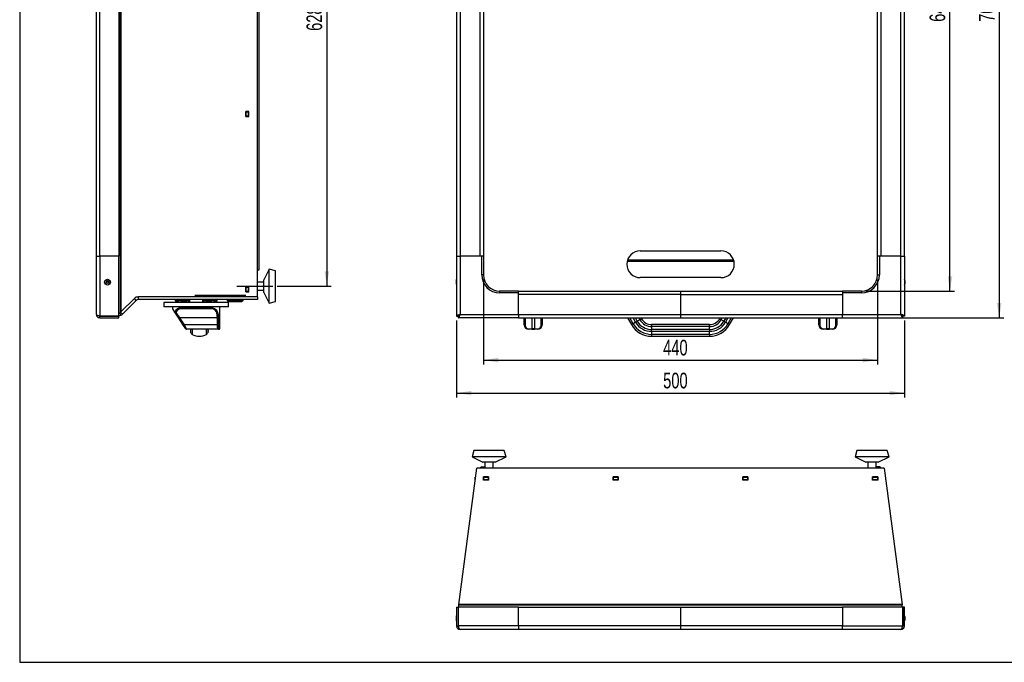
# Model space of a CAD drawing. Extents: x 24 to 2074, y 25 to 1460.
# Tile 1 of 11: x 24 to 1123, y 25 to 742. Entities that reach past the tile are written whole.
import ezdxf
from ezdxf.enums import TextEntityAlignment as Align

# ---------------------------------------------------------------- set-up
doc = ezdxf.new("R2010")
doc.units = 0
doc.header["$LTSCALE"] = 5
doc.linetypes.add('CENTERX2', pattern=[20.32, 12.7, -2.54, 2.54, -2.54])
doc.layers.get('0').update_dxf_attribs({"linetype": 'CONTINUOUS'})
for name, color, linetype in [('BIEGELINIE', 3, 'CENTERX2'), ('LAYER1', 2, 'CONTINUOUS'), ('LAYER2', 3, 'CENTERX2')]:
    doc.layers.add(name, color=color, linetype=linetype)
doc.dimstyles.new('SLDDIMSTYLE0', dxfattribs={"dimtxt": 17.5, "dimasz": 16.51, "dimexe": 0, "dimexo": 0.0625, "dimgap": 4.375, "dimtad": 1, "dimrnd": 1e-09, "dimzin": 12, "dimsah": 1, "dimcen": 0.09, "dimazin": 3, "dimtfac": 1, "dimtofl": 0, "dimtmove": 0, "dimatfit": 3})

# ---------------------------------------------------------------- blocks, each defined once
blk = doc.blocks.new('_D')
at = {"layer": 'LAYER2', "color": 3, "linetype": 'CONTINUOUS'}
for p, q in [((541.8, 452.5), (541.8, 357.4)), ((981.8, 452.5), (981.8, 357.4)), ((541.8, 362.4), (981.8, 362.4))]:
    blk.add_line(p, q, dxfattribs=at)
for points in [[(541.8, 362.4), (558.3, 359.9), (558.3, 365)], [(981.8, 362.4), (965.3, 365), (965.3, 359.9)]]:
    blk.add_solid(points, dxfattribs=at)
at = {"layer": 'LAYER2', "color": 3, "linetype": 'CONTINUOUS', "width": 0.7}
blk.add_text('440', height=17.5, dxfattribs=at).set_placement((742.4, 362.4, 105.6), align=Align.BOTTOM_LEFT)
blk = doc.blocks.new('_D_1')
at = {"layer": 'LAYER2', "color": 3, "linetype": 'CONTINUOUS'}
for p, q in [((511.8, 406.5), (511.8, 320.6)), ((1011.8, 406.5), (1011.8, 320.6)), ((511.8, 325.6), (1011.8, 325.6))]:
    blk.add_line(p, q, dxfattribs=at)
for points in [[(511.8, 325.6), (528.3, 323.1), (528.3, 328.1)], [(1011.8, 325.6), (995.3, 328.1), (995.3, 323.1)]]:
    blk.add_solid(points, dxfattribs=at)
at = {"layer": 'LAYER2', "color": 3, "linetype": 'CONTINUOUS', "width": 0.7}
blk.add_text('500', height=17.5, dxfattribs=at).set_placement((742.4, 325.6, 105.6), align=Align.BOTTOM_LEFT)
blk = doc.blocks.new('_D_2')
at = {"layer": 'LAYER2', "color": 3, "linetype": 'CONTINUOUS'}
for p, q in [((968.8, 1079.5), (1067.6, 1079.5)), ((1062.6, 439.5), (1062.6, 1079.5)), ((968.8, 439.5), (1067.6, 439.5))]:
    blk.add_line(p, q, dxfattribs=at)
for points in [[(1062.6, 1079.5), (1060.1, 1063), (1065.2, 1063)], [(1062.6, 439.5), (1065.2, 456), (1060.1, 456)]]:
    blk.add_solid(points, dxfattribs=at)
at = {"layer": 'LAYER2', "color": 3, "linetype": 'CONTINUOUS', "width": 0.7}
blk.add_text('640', height=17.5, rotation=90, dxfattribs=at).set_placement((1062.6, 740.1, 105.6), align=Align.BOTTOM_LEFT)
blk = doc.blocks.new('_D_3')
at = {"layer": 'LAYER2', "color": 3, "linetype": 'CONTINUOUS'}
for p, q in [((947.8, 1109.5), (1122.6, 1109.5)), ((1117.6, 1109.5), (1117.6, 409.5)), ((947.8, 409.5), (1122.6, 409.5))]:
    blk.add_line(p, q, dxfattribs=at)
for points in [[(1117.6, 1109.5), (1115, 1093), (1120.1, 1093)], [(1117.6, 409.5), (1120.1, 426), (1115, 426)]]:
    blk.add_solid(points, dxfattribs=at)
at = {"layer": 'LAYER2', "color": 3, "linetype": 'CONTINUOUS', "width": 0.7}
blk.add_text('700', height=17.5, rotation=90, dxfattribs=at).set_placement((1117.6, 740.1, 105.6), align=Align.BOTTOM_LEFT)
blk = doc.blocks.new('_D_8')
at = {"layer": 'LAYER2', "color": 3, "linetype": 'CONTINUOUS'}
for p, q in [((311.6, 1073.2), (371.9, 1073.2)), ((366.9, 1073.2), (366.9, 445)), ((311.6, 445), (371.9, 445))]:
    blk.add_line(p, q, dxfattribs=at)
for points in [[(366.9, 1073.2), (364.4, 1056.7), (369.4, 1056.7)], [(366.9, 445), (369.4, 461.5), (364.4, 461.5)]]:
    blk.add_solid(points, dxfattribs=at)
at = {"layer": 'LAYER2', "color": 3, "linetype": 'CONTINUOUS', "width": 0.7}
blk.add_text('628.2', height=17.5, rotation=90, dxfattribs=at).set_placement((366.9, 730), align=Align.BOTTOM_LEFT)

msp = doc.modelspace()

# ---------------------------------------------------------------- linework, layer by layer
at = {"color": 7, "linetype": 'CONTINUOUS'}
for p, q in [((24, 1460), (24, 25)), ((24, 25), (2074, 25))]:
    msp.add_line(p, q, dxfattribs=at)
at = {"color": 7, "linetype": 'CENTERX2'}
msp.add_line((266.569, 444.989), (306.569, 444.989), dxfattribs=at)
at = {"color": 7, "linetype": 'CONTINUOUS'}
msp.add_circle((122.069, 449.489), 1.65, dxfattribs=at)
at = {"layer": 'BIEGELINIE'}
msp.add_line((276.569, 434.424), (219.569, 434.424), dxfattribs=at)
at = {"layer": 'LAYER1', "color": 2, "linetype": 'CONTINUOUS'}
for p, q in [((136.677, 415.872), (136.677, 1103.988)), ((137.457, 416.62), (137.457, 1103.912)), ((289.569, 432.989), (289.569, 1083.963)), ((109.569, 478.489), (109.569, 1040.489)), ((113.569, 478.489), (113.569, 1040.489)), ((134.569, 1040.489), (134.569, 478.489)), ((511.81, 1040.489), (511.81, 478.489)), ((515.81, 1040.489), (515.81, 478.489)), ((537.81, 1040.489), (537.81, 478.489)), ((541.81, 1040.489), (541.81, 478.489)), ((981.81, 478.489), (981.81, 1040.489)), ((985.81, 478.489), (985.81, 1040.489)), ((1007.81, 478.489), (1007.81, 1040.489)), ((1011.81, 478.489), (1011.81, 1040.489)), ((291.069, 962.989), (291.069, 462.989)), ((276.519, 639.955), (276.519, 634.355)), ((280.008, 639.955), (276.519, 639.955)), ((276.569, 639.655), (276.569, 639.955)), ((276.569, 639.655), (279.569, 639.655)), ((276.569, 634.655), (276.569, 639.655)), ((279.569, 639.655), (279.569, 639.955)), ((279.569, 639.655), (279.569, 634.655)), ((279.618, 634.355), (279.618, 639.955)), ((280.008, 634.355), (280.008, 639.955)), ((276.569, 635.489), (276.519, 635.489)), ((276.519, 634.355), (280.008, 634.355)), ((279.569, 634.655), (276.569, 634.655)), ((276.569, 634.355), (276.569, 634.655)), ((279.569, 634.355), (279.569, 634.655)), ((716.81, 484.489), (806.81, 484.489)), ((109.569, 478.489), (113.569, 478.489)), ((109.569, 413.489), (109.569, 478.489)), ((113.569, 478.489), (113.569, 411.496)), ((134.569, 478.489), (113.569, 478.489)), ((134.569, 411.496), (134.569, 478.489)), ((511.81, 478.489), (511.81, 411.496)), ((511.81, 478.489), (515.81, 478.489)), ((515.81, 478.489), (515.81, 413.489)), ((539.81, 478.489), (515.81, 478.489)), ((537.81, 478.489), (515.81, 478.489)), ((539.81, 457.489), (539.81, 478.489)), ((541.274, 478.489), (539.81, 478.489)), ((541.274, 478.489), (541.81, 478.489)), ((541.81, 478.489), (541.81, 457.489)), ((702.27, 472.757), (821.449, 472.757)), ((702.767, 474.489), (820.952, 474.489)), ((982.345, 478.489), (981.81, 478.489)), ((981.81, 457.489), (981.81, 478.489)), ((983.81, 478.489), (982.345, 478.489)), ((983.81, 478.489), (983.81, 457.489)), ((1007.81, 478.489), (983.81, 478.489)), ((1007.81, 478.489), (985.81, 478.489)), ((1007.81, 413.489), (1007.81, 478.489)), ((1007.81, 478.489), (1011.81, 478.489)), ((1011.81, 478.489), (1011.81, 411.496)), ((291.069, 462.989), (289.569, 462.989)), ((302.569, 463.989), (296.569, 451.989)), ((309.569, 461.989), (302.569, 463.989)), ((302.569, 425.989), (302.569, 463.989)), ((309.569, 427.989), (309.569, 461.989)), ((296.569, 437.989), (296.569, 451.989)), ((511.166, 450.989), (511.166, 447.989)), ((511.181, 451.107), (511.181, 447.87)), ((541.81, 457.489), (539.81, 457.489)), ((806.81, 454.489), (716.81, 454.489)), ((981.81, 457.489), (983.81, 457.489)), ((1012.438, 447.87), (1012.438, 451.107)), ((1012.453, 447.989), (1012.453, 450.989)), ((280.008, 444.289), (276.519, 444.289)), ((276.519, 444.289), (276.519, 438.689)), ((276.519, 440.493), (276.569, 440.443)), ((276.569, 443.989), (276.569, 444.289)), ((276.569, 443.989), (279.569, 443.989)), ((276.569, 438.989), (276.569, 443.989)), ((279.569, 443.989), (279.569, 444.289)), ((279.569, 443.989), (279.569, 438.989)), ((279.618, 438.689), (279.618, 444.289)), ((280.008, 438.689), (280.008, 444.289)), ((296.569, 449.534), (289.569, 449.534)), ((289.569, 440.443), (296.569, 440.443)), ((152.069, 431.231), (137.457, 416.62)), ((154.19, 429.11), (138.826, 413.746)), ((154.19, 429.11), (152.069, 431.231)), ((156.311, 432.989), (156.311, 429.989)), ((289.569, 432.989), (156.311, 432.989)), ((289.569, 429.989), (156.311, 429.989)), ((197.569, 429.989), (197.569, 428.489)), ((202.069, 429.989), (202.069, 429.289)), ((202.069, 429.289), (212.069, 429.289)), ((203.569, 429.089), (203.569, 428.712)), ((210.569, 429.089), (203.569, 429.089)), ((210.569, 428.712), (210.569, 429.089)), ((212.069, 429.289), (212.069, 429.989)), ((213.569, 429.989), (213.569, 426.789)), ((228.569, 426.789), (228.569, 429.989)), ((230.069, 429.989), (230.069, 429.289)), ((230.069, 429.289), (240.069, 429.289)), ((231.569, 429.089), (231.569, 428.712)), ((238.569, 429.089), (231.569, 429.089)), ((238.569, 428.712), (238.569, 429.089)), ((240.069, 429.289), (240.069, 429.989)), ((244.569, 428.489), (244.569, 429.989)), ((256.069, 428.589), (256.069, 429.489)), ((256.069, 429.489), (259.067, 429.489)), ((259.067, 429.489), (259.067, 428.589)), ((269.866, 429.489), (259.067, 429.489)), ((266.319, 429.789), (266.319, 429.989)), ((269.308, 429.789), (266.319, 429.789)), ((269.308, 429.989), (269.308, 429.789)), ((269.438, 429.789), (269.308, 429.789)), ((269.438, 429.989), (269.438, 429.789)), ((269.866, 428.589), (269.866, 429.489)), ((269.866, 429.489), (273.069, 429.489)), ((273.069, 429.489), (273.069, 428.589)), ((276.519, 438.689), (280.008, 438.689)), ((279.569, 438.989), (276.569, 438.989)), ((276.569, 438.689), (276.569, 438.989)), ((279.569, 438.689), (279.569, 438.989)), ((289.569, 432.989), (289.569, 429.989)), ((296.569, 437.989), (302.569, 425.989)), ((559.81, 439.489), (559.81, 437.489)), ((580.81, 439.489), (559.81, 439.489)), ((580.81, 437.489), (559.81, 437.489)), ((580.81, 439.489), (761.81, 439.489)), ((580.81, 438.953), (580.81, 439.489)), ((580.81, 437.489), (580.81, 438.953)), ((580.81, 413.489), (580.81, 437.489)), ((761.81, 435.489), (580.81, 435.489)), ((580.81, 413.489), (580.81, 435.489)), ((761.81, 439.489), (761.81, 435.489)), ((761.81, 439.489), (942.81, 439.489)), ((761.81, 435.489), (761.81, 413.489)), ((761.81, 435.489), (942.81, 435.489)), ((942.81, 438.953), (942.81, 439.489)), ((963.81, 439.489), (942.81, 439.489)), ((942.81, 438.953), (942.81, 437.489)), ((963.81, 437.489), (942.81, 437.489)), ((942.81, 437.489), (942.81, 413.489)), ((942.81, 435.489), (942.81, 413.489)), ((963.81, 439.489), (963.81, 437.489)), ((185.069, 426.789), (185.069, 421.889)), ((257.069, 426.789), (185.069, 426.789)), ((257.069, 421.889), (185.069, 421.889)), ((194.811, 419.723), (194.811, 421.889)), ((197.297, 415.911), (194.811, 419.723)), ((203.646, 428.489), (197.569, 428.489)), ((206.856, 428.712), (203.569, 428.712)), ((206.866, 428.403), (203.744, 428.403)), ((204.961, 420.789), (237.176, 420.789)), ((236.563, 419.789), (205.574, 419.789)), ((205.845, 427.795), (205.815, 427.684)), ((205.86, 427.665), (205.86, 427.797)), ((205.91, 427.635), (205.91, 427.801)), ((205.96, 426.963), (208.177, 426.963)), ((206.009, 427.64), (206.009, 427.801)), ((210.569, 428.712), (206.856, 428.712)), ((210.393, 428.403), (206.866, 428.403)), ((208.128, 427.791), (208.128, 427.64)), ((208.16, 427.785), (208.16, 427.665)), ((208.196, 427.684), (208.174, 427.782)), ((213.569, 428.489), (210.491, 428.489)), ((231.43, 428.489), (228.569, 428.489)), ((231.646, 428.489), (231.43, 428.489)), ((234.856, 428.712), (231.569, 428.712)), ((234.866, 428.403), (231.744, 428.403)), ((232.409, 426.789), (232.409, 427.143)), ((233.845, 427.795), (233.815, 427.684)), ((233.86, 427.665), (233.86, 427.797)), ((233.91, 427.635), (233.91, 427.801)), ((233.96, 426.963), (236.177, 426.963)), ((234.009, 427.64), (234.009, 427.801)), ((234.508, 426.789), (234.508, 426.963)), ((234.569, 426.789), (234.569, 426.963)), ((238.569, 428.712), (234.856, 428.712)), ((238.393, 428.403), (234.866, 428.403)), ((236.128, 427.791), (236.128, 427.64)), ((236.16, 427.785), (236.16, 427.665)), ((236.196, 427.684), (236.174, 427.782)), ((244.569, 428.489), (238.491, 428.489)), ((247.369, 397.789), (247.369, 421.889)), ((256.069, 428.589), (259.067, 428.589)), ((256.069, 428.589), (257.569, 427.589)), ((257.069, 421.889), (257.069, 426.789)), ((258.768, 427.589), (257.569, 427.589)), ((259.067, 428.589), (258.768, 427.589)), ((269.567, 427.589), (258.768, 427.589)), ((259.067, 428.589), (269.866, 428.589)), ((269.866, 428.589), (269.567, 427.589)), ((271.569, 427.589), (269.567, 427.589)), ((269.866, 428.589), (273.069, 428.589)), ((273.069, 428.589), (271.569, 427.589)), ((302.569, 425.989), (309.569, 427.989)), ((134.569, 411.496), (113.569, 411.496)), ((113.569, 409.489), (113.569, 411.489)), ((113.569, 411.489), (134.569, 411.489)), ((113.569, 409.489), (134.569, 409.489)), ((134.569, 414.989), (134.583, 414.989)), ((134.569, 411.989), (134.583, 411.989)), ((134.569, 409.489), (134.569, 411.489)), ((134.583, 411.989), (134.583, 414.989)), ((137.069, 412.528), (135.826, 415.258)), ((136.997, 416.16), (136.677, 415.872)), ((136.997, 416.16), (136.705, 415.867)), ((138.826, 413.746), (136.705, 415.867)), ((137.457, 416.62), (136.997, 416.16)), ((197.297, 415.911), (197.31, 415.893)), ((201.647, 409.242), (197.297, 415.911)), ((198.311, 415.606), (202.484, 409.789)), ((202.484, 409.789), (201.647, 409.242)), ((206.864, 401.242), (201.647, 409.242)), ((244.714, 409.789), (202.484, 409.789)), ((202.484, 409.789), (207.702, 401.789)), ((245.648, 409.789), (244.714, 409.789)), ((244.714, 401.789), (244.714, 409.789)), ((245.648, 409.789), (245.648, 401.789)), ((511.81, 411.496), (513.81, 411.496)), ((513.817, 409.489), (513.817, 411.489)), ((580.81, 409.489), (513.817, 409.489)), ((514.31, 412.406), (514.31, 411.989)), ((514.707, 411.989), (514.31, 411.989)), ((515.81, 413.489), (580.81, 413.489)), ((580.81, 413.489), (580.81, 409.489)), ((580.81, 413.489), (761.81, 413.489)), ((580.81, 409.489), (761.81, 409.489)), ((587.31, 401.789), (587.31, 409.489)), ((588.307, 409.489), (588.31, 409.242)), ((588.31, 409.242), (588.31, 401.242)), ((595.81, 409.489), (595.81, 397.242)), ((598.81, 409.489), (598.81, 397.242)), ((606.31, 409.242), (606.312, 409.489)), ((606.31, 401.242), (606.31, 409.242)), ((607.31, 409.489), (607.31, 401.789)), ((702.645, 409.489), (706.975, 401.989)), ((708.835, 403.063), (705.125, 409.489)), ((711.652, 404.689), (708.88, 409.489)), ((713.557, 405.789), (711.421, 409.489)), ((716.374, 407.415), (713.557, 405.789)), ((716.374, 407.415), (715.176, 409.489)), ((716.374, 407.415), (718.234, 408.489)), ((718.234, 408.489), (717.656, 409.489)), ((761.81, 413.489), (761.81, 409.489)), ((761.81, 413.489), (942.81, 413.489)), ((761.81, 409.489), (942.81, 409.489)), ((805.963, 409.489), (805.385, 408.489)), ((805.385, 408.489), (807.245, 407.415)), ((807.245, 407.415), (808.443, 409.489)), ((810.062, 405.789), (807.245, 407.415)), ((812.198, 409.489), (810.062, 405.789)), ((814.739, 409.489), (811.967, 404.689)), ((818.494, 409.489), (814.784, 403.063)), ((816.644, 401.989), (820.974, 409.489)), ((916.31, 401.789), (916.31, 409.489)), ((917.307, 409.489), (917.31, 409.242)), ((917.31, 409.242), (917.31, 401.242)), ((924.81, 409.489), (924.81, 397.242)), ((927.81, 409.489), (927.81, 397.242)), ((935.31, 409.242), (935.312, 409.489)), ((935.31, 401.242), (935.31, 409.242)), ((936.31, 409.489), (936.31, 401.789)), ((942.81, 409.489), (942.81, 413.489)), ((942.81, 413.489), (1007.81, 413.489)), ((942.81, 409.489), (1009.802, 409.489)), ((1009.31, 411.989), (1008.892, 411.989)), ((1009.31, 412.386), (1009.31, 411.989)), ((1009.802, 409.489), (1009.802, 411.489)), ((1011.81, 411.496), (1009.81, 411.496)), ((207.702, 401.789), (206.864, 401.242)), ((209.473, 397.242), (206.864, 401.242)), ((244.714, 401.789), (207.702, 401.789)), ((207.702, 401.789), (210.31, 396.789)), ((245.87, 396.789), (210.31, 396.789)), ((214.57, 396.789), (214.57, 395.489)), ((214.63, 396.789), (214.63, 394.389)), ((216.729, 396.789), (216.729, 391.137)), ((232.409, 391.137), (232.409, 396.789)), ((234.507, 394.389), (234.507, 396.789)), ((234.568, 395.489), (234.568, 396.789)), ((245.648, 401.789), (244.714, 401.789)), ((246.369, 396.789), (245.87, 396.789)), ((246.85, 397.789), (247.369, 397.789)), ((592.31, 397.242), (595.81, 397.242)), ((592.31, 396.789), (592.31, 397.242)), ((595.81, 396.789), (592.31, 396.789)), ((598.81, 397.442), (595.81, 397.442)), ((595.81, 396.789), (595.81, 397.242)), ((598.81, 397.159), (595.81, 397.159)), ((598.81, 396.979), (595.81, 396.979)), ((595.81, 396.789), (598.81, 396.789)), ((598.81, 397.242), (602.31, 397.242)), ((598.81, 396.789), (598.81, 397.242)), ((602.31, 396.789), (598.81, 396.789)), ((602.31, 396.789), (602.31, 397.242)), ((708.836, 403.063), (706.976, 401.989)), ((711.652, 404.689), (708.835, 403.063)), ((712.605, 405.239), (711.652, 404.689)), ((713.557, 405.789), (712.605, 405.239)), ((794.127, 401.989), (729.492, 401.989)), ((729.492, 401.989), (729.492, 399.841)), ((729.492, 399.841), (729.492, 396.589)), ((794.127, 399.841), (729.492, 399.841)), ((729.492, 395.489), (729.492, 396.589)), ((794.127, 396.589), (729.492, 396.589)), ((794.127, 399.841), (794.127, 401.989)), ((794.127, 396.589), (794.127, 399.841)), ((794.127, 396.589), (794.127, 395.489)), ((810.062, 405.789), (811.015, 405.239)), ((811.015, 405.239), (811.967, 404.689)), ((814.784, 403.063), (811.967, 404.689)), ((816.643, 401.989), (814.783, 403.063)), ((921.31, 397.242), (924.81, 397.242)), ((921.31, 396.789), (921.31, 397.242)), ((924.81, 396.789), (921.31, 396.789)), ((927.81, 397.442), (924.81, 397.442)), ((924.81, 396.789), (924.81, 397.242)), ((927.81, 397.159), (924.81, 397.159)), ((927.81, 396.979), (924.81, 396.979)), ((924.81, 396.789), (927.81, 396.789)), ((927.81, 397.242), (931.31, 397.242)), ((927.81, 396.789), (927.81, 397.242)), ((931.31, 396.789), (927.81, 396.789)), ((931.31, 396.789), (931.31, 397.242)), ((214.569, 395.489), (214.629, 394.388)), ((234.569, 395.489), (234.508, 394.388)), ((729.492, 394.388), (729.492, 395.489)), ((794.127, 394.388), (729.492, 394.388)), ((729.492, 394.388), (729.492, 391.136)), ((794.127, 391.136), (729.492, 391.136)), ((729.492, 391.136), (729.492, 388.989)), ((729.492, 388.989), (794.127, 388.989)), ((794.127, 395.489), (794.127, 394.388)), ((794.127, 391.136), (794.127, 394.388)), ((794.127, 391.136), (794.127, 388.989)), ((531.024, 261.581), (529.024, 254.581)), ((529.024, 254.581), (541.024, 248.581)), ((567.024, 254.581), (529.024, 254.581)), ((565.024, 261.581), (531.024, 261.581)), ((555.024, 248.581), (567.024, 254.581)), ((567.024, 254.581), (565.024, 261.581)), ((958.595, 261.581), (956.595, 254.581)), ((956.595, 254.581), (968.595, 248.581)), ((994.595, 254.581), (956.595, 254.581)), ((992.595, 261.581), (958.595, 261.581)), ((982.595, 248.581), (994.595, 254.581)), ((994.595, 254.581), (992.595, 261.581)), ((539.81, 242.081), (539.81, 243.081)), ((539.81, 243.081), (543.479, 243.081)), ((539.81, 242.081), (543.479, 242.081)), ((555.024, 248.581), (541.024, 248.581)), ((543.479, 248.581), (543.479, 241.581)), ((552.569, 241.581), (552.569, 248.581)), ((982.595, 248.581), (968.595, 248.581)), ((971.05, 248.581), (971.05, 241.581)), ((980.14, 241.581), (980.14, 248.581)), ((983.81, 243.081), (980.14, 243.081)), ((980.14, 242.081), (983.81, 242.081)), ((983.81, 242.081), (983.81, 243.081)), ((514.36, 89.47), (534.31, 241.581)), ((532.524, 228.581), (532.524, 231.581)), ((532.524, 231.581), (532.998, 231.581)), ((989.31, 241.581), (534.31, 241.581)), ((541.724, 228.531), (541.724, 232.022)), ((547.324, 232.022), (541.724, 232.022)), ((547.324, 231.631), (541.724, 231.631)), ((542.024, 231.581), (541.724, 231.581)), ((542.024, 228.581), (542.024, 231.581)), ((542.024, 231.581), (547.024, 231.581)), ((547.024, 231.581), (547.024, 228.581)), ((547.324, 231.581), (547.024, 231.581)), ((547.324, 232.022), (547.324, 228.531)), ((686.581, 228.531), (686.581, 232.022)), ((692.181, 232.022), (686.581, 232.022)), ((692.181, 231.631), (686.581, 231.631)), ((686.881, 231.581), (686.581, 231.581)), ((686.881, 228.581), (686.881, 231.581)), ((686.881, 231.581), (691.881, 231.581)), ((691.881, 231.581), (691.881, 228.581)), ((692.181, 231.581), (691.881, 231.581)), ((692.181, 232.022), (692.181, 228.531)), ((831.438, 228.531), (831.438, 232.022)), ((837.038, 232.022), (831.438, 232.022)), ((831.703, 231.631), (831.438, 231.631)), ((831.738, 231.581), (831.438, 231.581)), ((831.738, 228.581), (831.738, 231.581)), ((831.738, 231.581), (836.738, 231.581)), ((836.738, 231.581), (836.738, 228.581)), ((837.038, 231.581), (836.738, 231.581)), ((837.038, 231.631), (836.773, 231.631)), ((837.038, 232.022), (837.038, 228.531)), ((976.295, 228.531), (976.295, 232.022)), ((981.895, 232.022), (976.295, 232.022)), ((981.895, 231.631), (976.295, 231.631)), ((976.595, 231.581), (976.295, 231.581)), ((976.595, 228.581), (976.595, 231.581)), ((976.595, 231.581), (981.595, 231.581)), ((981.595, 231.581), (981.595, 228.581)), ((981.895, 231.581), (981.595, 231.581)), ((981.895, 232.022), (981.895, 228.531)), ((989.31, 241.581), (1009.259, 89.47)), ((991.095, 231.581), (990.621, 231.581)), ((991.095, 228.581), (991.095, 231.581)), ((532.524, 228.581), (532.605, 228.581)), ((542.024, 228.581), (541.724, 228.581)), ((547.324, 228.531), (541.724, 228.531)), ((547.024, 228.581), (542.024, 228.581)), ((543.479, 228.581), (543.529, 228.531)), ((547.324, 228.581), (547.024, 228.581)), ((686.881, 228.581), (686.581, 228.581)), ((692.181, 228.531), (686.581, 228.531)), ((691.881, 228.581), (686.881, 228.581)), ((692.181, 228.581), (691.881, 228.581)), ((831.738, 228.581), (831.438, 228.581)), ((837.038, 228.531), (831.438, 228.531)), ((836.738, 228.581), (831.738, 228.581)), ((837.038, 228.581), (836.738, 228.581)), ((976.595, 228.581), (976.295, 228.581)), ((981.895, 228.531), (976.295, 228.531)), ((981.595, 228.581), (976.595, 228.581)), ((980.09, 228.531), (980.14, 228.581)), ((981.895, 228.581), (981.595, 228.581)), ((991.095, 228.581), (991.014, 228.581)), ((514.31, 89.081), (514.36, 89.47)), ((514.31, 88.69), (514.31, 89.081)), ((514.31, 86.581), (514.31, 88.69)), ((1009.31, 88.69), (514.31, 88.69)), ((1009.259, 89.47), (514.36, 89.47)), ((1009.259, 89.47), (1009.31, 89.081)), ((1009.31, 88.69), (1009.31, 89.081)), ((1009.31, 86.581), (1009.31, 88.69)), ((511.81, 86.581), (511.81, 65.581)), ((511.81, 86.581), (513.81, 86.581)), ((513.81, 65.581), (513.81, 86.581)), ((580.81, 86.581), (513.817, 86.581)), ((513.817, 65.581), (513.817, 86.581)), ((580.81, 65.581), (580.81, 86.581)), ((580.81, 86.581), (761.81, 86.581)), ((761.81, 86.581), (761.81, 65.581)), ((761.81, 86.581), (942.81, 86.581)), ((942.81, 86.581), (942.81, 65.581)), ((1009.802, 86.581), (942.81, 86.581)), ((1009.802, 86.581), (1009.802, 65.581)), ((1011.81, 86.581), (1009.81, 86.581)), ((1009.81, 65.581), (1009.81, 86.581)), ((1011.81, 65.581), (1011.81, 86.581)), ((511.166, 75.581), (511.166, 72.581)), ((511.181, 75.7), (511.181, 75.011)), ((511.181, 75.011), (511.181, 72.463)), ((513.817, 75.681), (513.81, 75.681)), ((513.81, 72.481), (513.817, 72.481)), ((1009.81, 75.681), (1009.802, 75.681)), ((1009.802, 72.481), (1009.81, 72.481)), ((1012.438, 74.861), (1012.438, 75.7)), ((1012.438, 72.463), (1012.438, 74.861)), ((1012.453, 72.581), (1012.453, 75.581)), ((511.81, 65.581), (513.81, 65.581)), ((580.81, 65.581), (513.817, 65.581)), ((580.81, 61.581), (515.81, 61.581)), ((580.81, 65.581), (580.81, 61.581)), ((761.81, 65.581), (580.81, 65.581)), ((761.81, 61.581), (580.81, 61.581)), ((761.81, 65.581), (761.81, 61.581)), ((942.81, 65.581), (761.81, 65.581)), ((942.81, 61.581), (761.81, 61.581)), ((942.81, 65.581), (1009.802, 65.581)), ((942.81, 61.581), (942.81, 65.581)), ((1007.81, 61.581), (942.81, 61.581)), ((1011.81, 65.581), (1009.81, 65.581))]:
    msp.add_line(p, q, dxfattribs=at)
at = {"layer": 'LAYER1', "color": 2, "linetype": 'CONTINUOUS', "flags": 128}
for points in [[(511.817, 452.689), (511.402, 451.836), (511.213, 451.087)], [(1012.41, 451.075), (1012.318, 451.538), (1011.799, 452.714)], [(279.569, 439.922), (279.572, 439.915), (279.584, 439.908), (279.602, 439.901), (279.618, 439.898)], [(511.206, 447.882), (511.264, 447.562), (511.809, 446.262)], [(1011.798, 446.272), (1012.253, 447.242), (1012.409, 447.909)], [(205.574, 419.789), (205.454, 419.808), (205.339, 419.865), (205.233, 419.957), (205.141, 420.081), (205.064, 420.233), (205.008, 420.406), (204.973, 420.593), (204.961, 420.789)], [(205.628, 427.665), (205.726, 427.645), (205.812, 427.631), (205.874, 427.626), (205.906, 427.629), (205.906, 427.64), (205.876, 427.658), (205.86, 427.665)], [(205.815, 427.684), (205.746, 427.724), (205.735, 427.759), (205.782, 427.786), (205.88, 427.8), (205.956, 427.802)], [(207.418, 427.665), (207.349, 427.645), (207.274, 427.634)], [(207.972, 427.802), (208.105, 427.796), (208.199, 427.777), (208.245, 427.749), (208.237, 427.712), (208.196, 427.684)], [(208.16, 427.665), (208.13, 427.645), (208.135, 427.631), (208.172, 427.626), (208.236, 427.629), (208.32, 427.64), (208.416, 427.658), (208.446, 427.665)], [(233.628, 427.665), (233.726, 427.645), (233.812, 427.631), (233.874, 427.626), (233.906, 427.629), (233.906, 427.64), (233.876, 427.658), (233.86, 427.665)], [(233.815, 427.684), (233.746, 427.724), (233.735, 427.759), (233.782, 427.786), (233.88, 427.8), (233.956, 427.802)], [(235.418, 427.665), (235.349, 427.645), (235.274, 427.634)], [(235.972, 427.802), (236.105, 427.796), (236.199, 427.777), (236.245, 427.749), (236.237, 427.712), (236.196, 427.684)], [(236.16, 427.665), (236.13, 427.645), (236.135, 427.631), (236.172, 427.626), (236.236, 427.629), (236.32, 427.64), (236.416, 427.658), (236.446, 427.665)], [(237.176, 420.789), (237.164, 420.593), (237.129, 420.406), (237.073, 420.233), (236.996, 420.081), (236.904, 419.957), (236.798, 419.865), (236.683, 419.808), (236.563, 419.789)], [(244.714, 409.789), (244.571, 412.351), (243.955, 415.248), (243.385, 416.573), (242.608, 417.7), (240.541, 419.157), (238.695, 419.646), (236.563, 419.789)], [(237.176, 420.789), (239.37, 420.634), (241.31, 420.094), (242.471, 419.428), (243.459, 418.491), (244.253, 417.275), (244.86, 415.794), (245.499, 412.607), (245.648, 409.789)], [(113.569, 411.496), (112.182, 411.945), (110.967, 412.394), (110.075, 412.843), (109.616, 413.292), (109.569, 413.489)], [(112.507, 411.839), (112.904, 411.602), (113.569, 411.489)], [(515.81, 413.489), (514.423, 413.039), (513.208, 412.59), (512.316, 412.141), (511.857, 411.692), (511.81, 411.496)], [(513.817, 409.489), (514.266, 409.737), (514.715, 410.45), (515.164, 411.54), (515.613, 412.872), (515.81, 413.489)], [(1007.81, 413.489), (1008.259, 412.102), (1008.708, 410.887), (1009.157, 409.995), (1009.606, 409.536), (1009.802, 409.489)], [(1011.81, 411.496), (1011.562, 411.945), (1010.848, 412.394), (1009.758, 412.843), (1008.426, 413.292), (1007.81, 413.489)], [(245.87, 396.789), (245.637, 396.961), (245.3, 397.676), (245, 398.801), (244.791, 400.205), (244.714, 401.789)], [(245.648, 401.789), (245.729, 400.521), (245.946, 399.398), (246.258, 398.499), (246.608, 397.926), (246.85, 397.789)], [(587.31, 401.789), (587.329, 401.682), (587.386, 401.58), (587.478, 401.485), (587.602, 401.402), (587.754, 401.334), (587.927, 401.284), (588.114, 401.253), (588.31, 401.242)], [(607.31, 401.789), (607.29, 401.682), (607.233, 401.58), (607.141, 401.485), (607.017, 401.402), (606.865, 401.334), (606.692, 401.284), (606.505, 401.253), (606.31, 401.242)], [(916.31, 401.789), (916.329, 401.682), (916.386, 401.58), (916.478, 401.485), (916.602, 401.402), (916.754, 401.334), (916.927, 401.284), (917.114, 401.253), (917.31, 401.242)], [(936.31, 401.789), (936.29, 401.682), (936.233, 401.58), (936.141, 401.485), (936.017, 401.402), (935.865, 401.334), (935.692, 401.284), (935.505, 401.253), (935.31, 401.242)], [(511.824, 77.305), (511.366, 76.328), (511.211, 75.666)], [(1012.407, 75.664), (1012.271, 76.276), (1011.791, 77.301)], [(1012.071, 76.704), (1011.916, 77.127), (1011.807, 77.298)], [(511.208, 72.5), (511.301, 72.032), (511.817, 70.863)], [(1011.804, 70.861), (1012.296, 71.963), (1012.411, 72.501)], [(1012.443, 75.668), (1012.439, 75.696), (1012.338, 75.973)], [(513.81, 65.581), (513.993, 64.745), (514.168, 64.506)], [(515.81, 61.581), (515.36, 61.83), (514.911, 62.543), (514.462, 63.633), (514.013, 64.965), (513.817, 65.581)], [(1009.802, 65.581), (1009.353, 64.195), (1008.904, 62.98), (1008.455, 62.088), (1008.006, 61.629), (1007.81, 61.581)], [(1009.459, 64.52), (1009.696, 64.917), (1009.81, 65.581)]]:
    msp.add_lwpolyline(points, dxfattribs=at)
at = {"layer": 'LAYER1', "color": 2, "linetype": 'CONTINUOUS'}
for radius in [3.25, 1.619, 1]:
    msp.add_circle((122.069, 449.489), radius, dxfattribs=at)
for centre, radius, start, end in [((716.81, 469.489), 15, 90, 270), ((716.91, 469.489), 15, 90, 270), ((806.81, 469.489), 15, 270, 90), ((511.666, 450.989), 0.5, 166.278426, 180), ((559.81, 457.489), 20, 180, 270), ((559.81, 457.489), 18, 180, 270), ((963.81, 457.489), 20, 270, 0), ((963.81, 457.489), 18, 270, 0), ((1011.953, 450.989), 0.5, 0, 13.721574), ((279.752, 439.923), 0.183, 180.26651, 222.964633), ((511.666, 447.989), 0.5, 180, 193.721574), ((1011.953, 447.989), 0.5, 346.278426, 0), ((156.311, 426.989), 6, 90, 135), ((156.311, 426.989), 3, 90, 135), ((203.369, 429.089), 0.2, 0, 90), ((210.769, 429.089), 0.2, 90, 180), ((231.369, 429.089), 0.2, 0, 90), ((238.769, 429.089), 0.2, 90, 180), ((203.981, 413.893), 6.965, 81.9116, 163.30684), ((205.96, 450.8), 23.837, 249.388646, 270), ((204.532, 413.2), 6.67, 81.014879, 158.85609), ((203.929, 428.712), 0.36, 180, 239.242828), ((207.069, 433.989), 6.5, 239.242828, 252.02683), ((207.069, 433.989), 6.5, 252.02683, 252.268296), ((207.56, 436.642), 9.182, 254.316431, 257.331366), ((207.038, 433.966), 6.457, 256.644952, 257.3942), ((206.731, 429.817), 2.322, 246.754962, 247.970986), ((205.969, 432.797), 4.995, 269.856495, 270.143505), ((206.001, 425.829), 1.973, 70.048947, 90.566526), ((207.59, 429.817), 2.322, 246.754962, 247.970986), ((206.979, 428.404), 0.783, 250.666087, 289.333913), ((206.477, 429.187), 1.702, 296.569352, 297.963316), ((207.91, 426.04), 1.762, 88.870055, 111.144222), ((206.547, 429.817), 2.322, 292.029014, 293.245038), ((207.959, 433.552), 5.75, 269.866246, 270.133754), ((207.398, 429.187), 1.702, 296.569352, 297.963316), ((208.177, 450.8), 23.837, 270, 283.071781), ((207.037, 433.966), 6.457, 282.6058, 283.355048), ((207.1, 433.966), 6.457, 282.6058, 283.355048), ((210.744, 419.018), 8.944, 100.865378, 104.339676), ((207.069, 433.989), 6.5, 287.740133, 288.017909), ((209.059, 427.828), 0.0266, 268.031702, 271.968298), ((207.069, 433.989), 6.5, 288.017909, 300.757172), ((210.209, 428.712), 0.36, 300.757172, 0), ((233.96, 450.8), 23.837, 256.928219, 270), ((231.929, 428.712), 0.36, 180, 239.242828), ((235.069, 433.989), 6.5, 239.242828, 252.02683), ((235.069, 433.989), 6.5, 252.02683, 252.268296), ((235.56, 436.642), 9.182, 254.316431, 257.331366), ((235.038, 433.966), 6.457, 256.644952, 257.3942), ((234.731, 429.817), 2.322, 246.754962, 247.970986), ((233.969, 432.797), 4.995, 269.856495, 270.143505), ((234.001, 425.829), 1.973, 70.048947, 90.566526), ((235.59, 429.817), 2.322, 246.754962, 247.970986), ((234.979, 428.404), 0.783, 250.666087, 289.333913), ((234.477, 429.187), 1.702, 296.569352, 297.963316), ((235.91, 426.04), 1.762, 88.870055, 111.144222), ((234.547, 429.817), 2.322, 292.029014, 293.245038), ((235.959, 433.552), 5.75, 269.866246, 270.133754), ((235.398, 429.187), 1.702, 296.569352, 297.963316), ((236.177, 450.8), 23.837, 270, 290.611354), ((235.037, 433.966), 6.457, 282.6058, 283.355048), ((235.1, 433.966), 6.457, 282.6058, 283.355048), ((238.744, 419.018), 8.944, 100.865378, 104.339676), ((235.069, 433.989), 6.5, 287.740133, 288.017909), ((237.059, 427.828), 0.0266, 268.031702, 271.968298), ((235.069, 433.989), 6.5, 288.017909, 300.757172), ((238.209, 428.712), 0.36, 300.757172, 0), ((113.569, 413.489), 4, 180, 270), ((134.169, 418.989), 4, 275.7319, 308.824163), ((134.583, 417.989), 3, 270, 294.469801), ((134.583, 417.989), 6, 270, 294.469801), ((134.583, 417.989), 3, 294.469801, 315), ((134.583, 417.989), 6, 294.469801, 315), ((198.113, 416.805), 1.215, 228.623555, 279.359504), ((516.999, 410.295), 3.408, 110.427015, 159.370055), ((512.412, 414.881), 3.672, 292.491197, 337.711733), ((588.237, 410.537), 1.297, 233.95244, 273.208833), ((606.382, 410.537), 1.297, 266.791167, 306.04756), ((729.492, 414.989), 15.149, 210, 270), ((729.492, 414.989), 13.001, 209.995366, 269.984946), ((794.127, 414.989), 13.001, 269.984946, 329.992859), ((794.127, 414.989), 15.149, 270, 330), ((917.237, 410.537), 1.297, 233.95244, 273.208833), ((935.382, 410.537), 1.297, 266.791167, 306.04756), ((1011.003, 414.678), 3.408, 200.427015, 249.370055), ((1006.417, 410.091), 3.672, 22.491197, 67.711733), ((210.31, 397.789), 1, 213.111342, 270), ((245.86, 397.779), 0.99, 270.576315, 0.564947), ((246.369, 397.789), 1, 270, 0), ((592.31, 401.789), 5, 180, 270), ((592.31, 401.242), 4, 180, 270), ((602.31, 401.789), 5, 270, 0), ((602.31, 401.242), 4, 270, 360), ((729.492, 414.989), 25.999, 210, 270), ((729.492, 414.989), 23.851, 210, 270), ((729.492, 414.989), 20.6, 210, 270), ((729.492, 414.989), 18.4, 210, 270), ((794.127, 414.989), 18.4, 270, 330), ((794.127, 414.989), 20.6, 270, 330), ((794.127, 414.989), 23.851, 270, 330), ((794.127, 414.989), 25.999, 270, 330), ((921.31, 401.789), 5, 180, 270), ((921.31, 401.242), 4, 180, 270), ((931.31, 401.789), 5, 270, 360), ((931.31, 401.242), 4, 270, 0), ((218.936, 394.865), 4.333, 186.311407, 239.36192), ((224.569, 404.373), 15.385, 239.360391, 300.639608), ((230.201, 394.865), 4.333, 300.638079, 353.688593), ((539.81, 241.081), 2, 90, 165.522488), ((539.81, 241.081), 1, 90, 150), ((983.81, 241.081), 2, 14.477512, 90), ((983.81, 241.081), 1, 30, 90), ((542.177, 231.776), 0.194, 227.976763, 269.918017), ((542.198, 231.643), 0.0652, 190.390025, 251.357564), ((977.08, 231.643), 0.0652, 190.390025, 251.357564), ((977.052, 231.693), 0.112, 273.41416, 326.572129), ((511.666, 75.581), 0.5, 166.278426, 180), ((511.666, 72.581), 0.5, 180, 193.721574), ((1011.953, 75.581), 0.5, 0, 13.721574), ((1011.953, 72.581), 0.5, 346.278426, 0), ((515.81, 65.581), 4, 180, 270), ((1007.81, 65.581), 4, 270, 0)]:
    msp.add_arc(centre, radius, start, end, dxfattribs=at)

# ---------------------------------------------------------------- dimensions: what is measured, and where the dimension line sits
at = {"layer": 'LAYER2', "color": 3, "linetype": 'CONTINUOUS'}
for base, p1, p2, picture, middle in [((1117.555, 409.489), (942.81, 1109.489), (942.81, 409.489), '_D_3', (1117.555, 759.489)), ((1062.633, 1079.489), (963.81, 439.489), (963.81, 1079.489), '_D_2', (1062.633, 759.489)), ((366.897, 444.989), (306.569, 1073.223), (306.569, 444.989), '_D_8', (366.897, 759.106))]:
    dim = msp.add_linear_dim(base=base, p1=p1, p2=p2, angle=90, dimstyle='SLDDIMSTYLE0', dxfattribs=at)
    dim.commit()
    dim.dimension.update_dxf_attribs({"geometry": picture, "text_midpoint": middle, "dimtype": 160})
for base, p1, p2, picture, middle in [((981.81, 362.44), (541.81, 457.489), (981.81, 457.489), '_D', (761.81, 362.44)), ((1011.81, 325.591), (511.81, 411.496), (1011.81, 411.496), '_D_1', (761.81, 325.591))]:
    dim = msp.add_linear_dim(base=base, p1=p1, p2=p2, dimstyle='SLDDIMSTYLE0', dxfattribs=at)
    dim.commit()
    dim.dimension.update_dxf_attribs({"geometry": picture, "text_midpoint": middle, "dimtype": 160})

doc.saveas('drawing.dxf')
